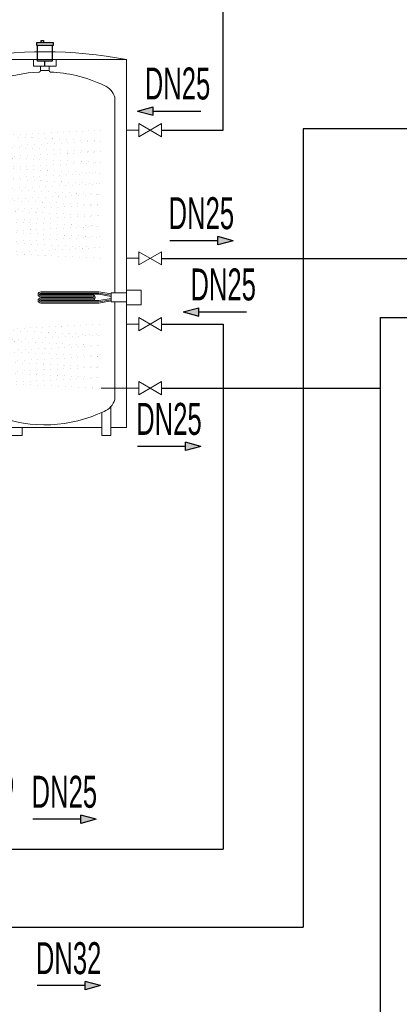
# Model space of a CAD drawing. Header units: millimetres. Extents: x 50532 to 99257, y 49161 to 61325.
# Tile 34 of 95: x 75884 to 76264, y 49717 to 50703. Entities that reach past the tile are written whole.
import ezdxf
from ezdxf.lldxf.tags import DXFTag

# ---------------------------------------------------------------- set-up
doc = ezdxf.new("R2010")
doc.units = ezdxf.units.MM
doc.layers.add('ACQUA CALDA SANITARIA', color=7, linetype='Continuous')
doc.layers.add('SIMBOLI IDRAULICI', color=7, linetype='Continuous')
doc.layers.add('IS_KT_OPIS', color=100, linetype='Continuous', lineweight=15)
doc.layers.add('IS_Powrót', color=5, linetype='DASH', lineweight=30, true_color=0x0000ff)
doc.layers.add('IS_Zasilanie', color=1, linetype='SOLID', lineweight=30, true_color=0xff0000)
doc.styles.add('_S50', font='GOTHIC.TTF', dxfattribs={"width": 0.7, "height": 100})
doc.styles.add('ARIAL', font='ARIALN.TTF')
tags = doc.linetypes.add('DASH', pattern=[15, 10, -5]).pattern_tags.tags
tags[6:7] = [DXFTag(74, 4), DXFTag(75, 0), DXFTag(340, '0'), DXFTag(46, 0.0), DXFTag(50, 0.0), DXFTag(44, 0.0), DXFTag(45, 0.0)]
tags[4:5] = [DXFTag(74, 4), DXFTag(75, 0), DXFTag(340, '0'), DXFTag(46, 0.0), DXFTag(50, 0.0), DXFTag(44, 0.0), DXFTag(45, 0.0)]
tags = doc.linetypes.add('SOLID', pattern=[10, 10, 0]).pattern_tags.tags
tags[6:7] = [DXFTag(74, 4), DXFTag(75, 0), DXFTag(340, '0'), DXFTag(46, 0.0), DXFTag(50, 0.0), DXFTag(44, 0.0), DXFTag(45, 0.0)]
tags[4:5] = [DXFTag(74, 4), DXFTag(75, 0), DXFTag(340, '0'), DXFTag(46, 0.0), DXFTag(50, 0.0), DXFTag(44, 0.0), DXFTag(45, 0.0)]

# ---------------------------------------------------------------- blocks, each defined once
blk = doc.blocks.new('Rubinetto')
at = {"layer": 'SIMBOLI IDRAULICI', "lineweight": 13}
for p, q in [((-2.59, 0.76), (0, -0.76)), ((0, 0.76), (-2.59, -0.76)), ((-2.59, 0.76), (-2.59, -0.76)), ((0, 0.76), (0, -0.76))]:
    blk.add_line(p, q, dxfattribs=at)
blk = doc.blocks.new('serbatoio')
at = {"layer": 'ACQUA CALDA SANITARIA'}
for p, q in [((29606.5, -6158.7), (29598.5, -6158.7)), ((29598.5, -6158.7), (29598.5, -6166.7)), ((29606.5, -6166.7), (29606.5, -6158.7)), ((29566.5, -6174.7), (29566.5, -6166.7)), ((29566.5, -6166.7), (29622.5, -6166.7)), ((29622.5, -6174.7), (29566.5, -6174.7)), ((29618.5, -6174.7), (29570.5, -6174.7)), ((29570.5, -6174.7), (29570.5, -6226.8)), ((29618.5, -6226.8), (29618.5, -6174.7)), ((29622.5, -6166.7), (29622.5, -6174.7)), ((29570.5, -6226.8), (29618.5, -6226.8)), ((29594.5, -6242.8), (29594.5, -6226.8))]:
    blk.add_line(p, q, dxfattribs=at)
at = {"layer": 'ACQUA CALDA SANITARIA', "lineweight": 13}
for p, q in [((29325.3, -7433.8), (29325.3, -6221.9)), ((29863.8, -6221.9), (29325.3, -6221.9)), ((29557.4, -6221.9), (29557.4, -6242.8)), ((29631.7, -6221.9), (29631.7, -6242.8)), ((29863.8, -6260.8), (29863.8, -6221.9)), ((29557.4, -6242.8), (29580.5, -6242.8)), ((29580.5, -6257.8), (29580.5, -6242.8)), ((29580.5, -6242.8), (29608.5, -6242.8)), ((29608.5, -6257.8), (29580.5, -6257.8)), ((29608.5, -6257.8), (29608.5, -6242.8)), ((29631.7, -6242.8), (29608.5, -6242.8)), ((29884.1, -6260.8), (29792.2, -6260.8)), ((29884.1, -6284.9), (29797.3, -6284.9)), ((29863.8, -7402.3), (29863.8, -6284.9)), ((29873.2, -6284.9), (29873.2, -6260.8)), ((29884.1, -6260.8), (29887.6, -6263.5)), ((29884.1, -6284.9), (29887.6, -6282.2)), ((29887.6, -6263.5), (29887.6, -6282.2)), ((29751.4, -6303.2), (29775.3, -6308.6)), ((29363.7, -6369), (29363.7, -6345.9)), ((29825.4, -6369), (29825.4, -6345.9)), ((29363.7, -6369), (29363.7, -6990.4)), ((29825.4, -6369), (29825.4, -7318.1)), ((29284.8, -6454.1), (29325.3, -6454.1)), ((29284.8, -6876.3), (29325.3, -6876.3)), ((29363.7, -7019.9), (29363.7, -7318.1)), ((29284.8, -7092.8), (29325.3, -7092.8)), ((29284.8, -7304.2), (29325.3, -7304.2)), ((29409.1, -7304.2), (29325.3, -7304.2)), ((29363.7, -7318.1), (29363.7, -7341.2)), ((29825.4, -7318.1), (29825.4, -7341.2)), ((29376.8, -7459.7), (29376.8, -7364.6)), ((29406.5, -7459.7), (29406.5, -7383.6)), ((29751.4, -7384), (29775.3, -7378.6)), ((29884.1, -7426.4), (29792.2, -7426.4)), ((29884.1, -7402.3), (29797.3, -7402.3)), ((29863.8, -7433.8), (29863.8, -7426.4)), ((29873.2, -7402.3), (29873.2, -7426.4)), ((29884.1, -7402.3), (29887.6, -7404.9)), ((29884.1, -7426.4), (29887.6, -7423.7)), ((29887.6, -7423.7), (29887.6, -7404.9)), ((29325.3, -7433.8), (29376.8, -7433.8)), ((29406.5, -7433.8), (29608.5, -7433.8)), ((29608.5, -7433.8), (29863.8, -7433.8)), ((29669.2, -7433.8), (29669.2, -7459.7)), ((29724.8, -7459.7), (29724.8, -7433.8)), ((29376.8, -7459.7), (29406.5, -7459.7)), ((29669.2, -7459.7), (29724.8, -7459.7))]:
    blk.add_line(p, q, dxfattribs=at)
at = {"layer": 'ACQUA CALDA SANITARIA', "lineweight": 20}
for p, q in [((29376.5, -6993.7), (29416.5, -6986.7)), ((29376.5, -7001.7), (29416.5, -6994.7)), ((29376.8, -6997.7), (29416.8, -6990.7)), ((29608.2, -6986.7), (29416.5, -6986.7)), ((29608.2, -6994.7), (29416.5, -6994.7)), ((29608.2, -6990.7), (29416.8, -6990.7)), ((29608.2, -6995.7), (29438.5, -6995.7)), ((29608.2, -6999.7), (29438.5, -6999.7)), ((29608.2, -7003.7), (29438.5, -7003.7)), ((29376.5, -7008.7), (29416.5, -7015.7)), ((29376.5, -7016.7), (29416.5, -7023.7)), ((29376.8, -7012.7), (29416.8, -7019.7)), ((29608.2, -7015.7), (29416.5, -7015.7)), ((29608.2, -7023.7), (29416.5, -7023.7)), ((29608.2, -7019.7), (29416.8, -7019.7)), ((29608.2, -7006.7), (29438.5, -7006.7)), ((29608.2, -7010.7), (29438.5, -7010.7)), ((29608.2, -7014.7), (29438.5, -7014.7)), ((29616.7, -7014.7), (29616.7, -7014.7)), ((29616.7, -7015.7), (29616.7, -7015.7))]:
    blk.add_line(p, q, dxfattribs=at)
at = {"layer": 'ACQUA CALDA SANITARIA', "lineweight": 13, "const_width": 0.06}
for points in [[(29325.3, -6454.1), (29409.2, -6454.1), (29765.2, -6473.2), (29409.1, -6490.4), (29765.2, -6508.2), (29409.1, -6525.4), (29765.2, -6543.3), (29409.1, -6560.5), (29765.2, -6578.3), (29409.1, -6595.5), (29765.2, -6613.4), (29409.1, -6630.6), (29765.2, -6648.4), (29409.1, -6665.6), (29765.2, -6683.5), (29409.1, -6700.6), (29765.2, -6718.5), (29409.1, -6735.7), (29765.2, -6753.5), (29409.1, -6770.7), (29765.2, -6788.6), (29409.1, -6805.8), (29765.2, -6823.6), (29409.1, -6840.8), (29765.2, -6858.7), (29409.1, -6875.9), (29325.3, -6876.3)], [(29325.3, -7092.8), (29409.2, -7092.8), (29765.2, -7111.8), (29409.1, -7129), (29765.2, -7146.8), (29409.1, -7164), (29765.2, -7181.9), (29409.1, -7199.1), (29765.2, -7216.9), (29409.1, -7234.1), (29765.2, -7252), (29409.1, -7269.2), (29765.2, -7287), (29409.1, -7304.2)]]:
    blk.add_lwpolyline(points, dxfattribs=at)
at = {"layer": 'ACQUA CALDA SANITARIA', "lineweight": 20}
for points in [[(29277.5, -7029.5), (29277.5, -6980.8), (29325.3, -6980.8), (29325.3, -7029.5), (29277.5, -7029.5)], [(29376.5, -7019.9), (29325.3, -7019.9), (29325.3, -6990.4), (29376.5, -6990.4)], [(29376.5, -7019.9), (29376.5, -6990.4)]]:
    blk.add_lwpolyline(points, dxfattribs=at)
at = {"layer": 'ACQUA CALDA SANITARIA', "lineweight": 13}
for centre, radius, start, end in [((29594.5, -7603.1), 1407.2, 78.9688, 101.0312), ((29574.9, -6257), 5.73, 280.8389, 351.7704), ((29614.2, -6257), 5.73, 188.2296, 259.1611), ((29594.5, -6711.5), 449.2, 103.3255, 115.7214), ((29594.5, -6711.5), 449.2, 92.368, 103.3255), ((29594.5, -6711.5), 449.2, 69.2144, 87.632), ((29798.1, -6307.3), 46.9, 97.1686, 174.9475), ((29799.6, -6309), 24.2, 95.2409, 178.9789), ((29421.7, -6363.1), 60.5, 111.4646, 163.54), ((29594.5, -6711.5), 449.2, 64.2786, 66.0696), ((29767.3, -6363.1), 60.5, 16.46, 68.5354), ((29421.7, -7324), 60.5, 196.46, 248.5354), ((29767.3, -7324), 60.5, 291.4646, 343.54), ((29594.5, -6975.6), 449.2, 244.2786, 290.7856), ((29798.1, -7379.8), 46.9, 185.0525, 262.8314), ((29799.6, -7378.1), 24.2, 181.0211, 264.7591), ((29594.5, -6975.6), 449.2, 293.9304, 295.7214)]:
    blk.add_arc(centre, radius, start, end, dxfattribs=at)
at = {"layer": 'ACQUA CALDA SANITARIA', "lineweight": 20}
for centre, radius, start, end in [((29438.5, -7005.2), 9.5, 90, 270), ((29438.5, -7005.2), 5.5, 90, 270), ((29438.5, -7005.2), 1.5, 90, 270), ((29608.2, -6995.2), 8.5, 270, 90), ((29608.2, -6995.2), 4.5, 270, 90), ((29608.2, -6995.2), 0.5, 270, 90), ((29608.2, -7015.2), 8.5, 270, 90), ((29608.2, -7015.2), 4.5, 270, 90), ((29608.2, -7015.2), 0.5, 270, 90)]:
    blk.add_arc(centre, radius, start, end, dxfattribs=at)
at = {"layer": 'ACQUA CALDA SANITARIA', "lineweight": 13, "xscale": 28.8, "yscale": 28.8, "zscale": 28.8}
for p in [(29284.8, -6454.1), (29284.8, -6876.3), (29284.8, -7092.8), (29284.8, -7304.2)]:
    blk.add_blockref('Rubinetto', p, dxfattribs=at)
blk = doc.blocks.new('A$C78C94660')
h = blk.add_hatch(color=256)
h.dxf.hatch_style = 1
h.paths.add_polyline_path([(0, -1.29), (0, 1.29), (-4.83, 0)])
for p, q in [((-4.83, 0), (0, 1.29)), ((-4.83, 0), (0, -1.29)), ((0, 1.29), (0, -1.29)), ((0, 0), (15, 0))]:
    blk.add_line(p, q)

msp = doc.modelspace()

# ---------------------------------------------------------------- linework, layer by layer
at = {"layer": 'IS_Powrót', "ltscale": 2}
msp.add_line((76025.63, 50464.23, 0), (76519.01, 50464.23, 0), dxfattribs=at)
at = {"layer": 'IS_Powrót', "color": 140, "ltscale": 3}
for p, q in [((76244.65, 50404.96), (76497.99, 50404.96)), ((76244.65, 50404.96), (76244.65, 49279.11)), ((76025.63, 50334.16), (76244.65, 50334.16))]:
    msp.add_line(p, q, dxfattribs=at)
at = {"layer": 'IS_Zasilanie'}
for p, q in [((76087.49, 50592.55, 0), (76087.49, 50806.72, 0)), ((76025.63, 50592.55, 0), (76087.49, 50592.55, 0))]:
    msp.add_line(p, q, dxfattribs=at)
at = {"layer": 'IS_Zasilanie', "color": 210}
for p, q in [((76536.37, 50593.89), (76167.55, 50593.89)), ((76025.63, 50398.43), (76087.49, 50398.43))]:
    msp.add_line(p, q, dxfattribs=at)
at = {"layer": 'IS_Zasilanie', "color": 210, "ltscale": 3}
for p, q in [((76167.55, 50593.89), (76167.55, 49794.71)), ((76087.49, 50398.43), (76087.49, 49872.77)), ((75779.51, 49872.77), (76087.49, 49872.77)), ((75759.1, 49794.71), (76167.55, 49794.71))]:
    msp.add_line(p, q, dxfattribs=at)

# ---------------------------------------------------------------- block references
at = {"lineweight": 13, "xscale": -0.3039653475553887, "yscale": 0.3039653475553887, "zscale": 0.3039653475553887}
msp.add_blockref('serbatoio', (84904.55, 52554.39, 0), dxfattribs=at)
at = {"color": 6, "yscale": 3.2, "zscale": 3.2, "rotation": 180}
for p, xscale in [((76017.27, 50611.74), -3.2), ((76082.04, 50481.9, 0), 3.2), ((76063.02, 50410.55), -3.2), ((76049.61, 50275.97, 0), 3.2), ((75944.79, 49902.62, 0), 3.2), ((75949.1, 49736.03, 0), 3.2)]:
    msp.add_blockref('A$C78C94660', p, dxfattribs=dict(at, xscale=xscale))

# ---------------------------------------------------------------- texts
at = {"color": 212, "style": 'ARIAL'}
msp.add_text('13', height=83.571, dxfattribs=at).set_placement((75774.73, 49914.72))
at = {"layer": 'IS_KT_OPIS', "color": 7, "linetype": 'ByBlock', "style": '_S50', "width": 0.6}
for s, p in [('DN25', (76008.93, 50623.27)), ('DN25', (76032.78, 50493.44, 0)), ('DN25', (76054.68, 50422.09)), ('DN25', (76000.35, 50287.5, 0)), ('DN25', (75895.52, 49914.15, 0)), ('DN32', (75899.84, 49747.56, 0))]:
    msp.add_text(s, height=32, dxfattribs=at).set_placement(p)

doc.saveas('drawing.dxf')
